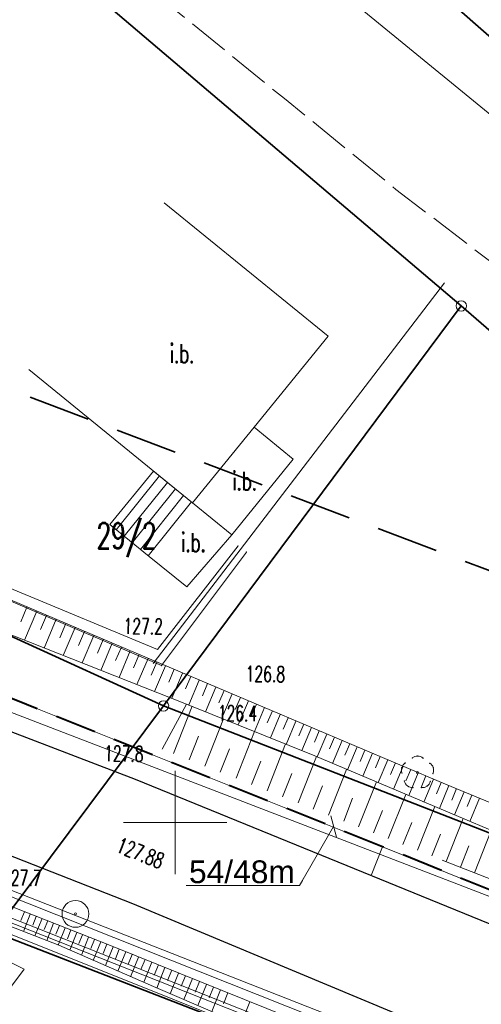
# Model space of a CAD drawing. Header units: metres. Extents: x 0 to 6497944, y 0 to 5963356.
# Tile 92 of 197: x 6497042 to 6497065, y 5963091 to 5963139. Entities that reach past the tile are written whole.
import ezdxf
from ezdxf import colors
from ezdxf.entities.mleader import LeaderData, LeaderLine
from ezdxf.math import Vec2, Vec3

# ---------------------------------------------------------------- set-up
doc = ezdxf.new("R2010")
doc.units = ezdxf.units.M
doc.header["$MEASUREMENT"] = 0
doc.linetypes.add('L_0_04', pattern=[1.5, 1, -0.5])
doc.linetypes.add('mz2.0_0.5', pattern=[2.5, 2, -0.5])
doc.layers.get('0').update_dxf_attribs({"color": 8, "linetype": 'CONTINUOUS', "lineweight": 13})
doc.layers.get('DEFPOINTS').update_dxf_attribs({"linetype": 'CONTINUOUS', "lineweight": 0, "true_color": 0xffffff})
for name, color, linetype, lineweight in [('000_INNE__NIEZYDENTYFIKOWANE_', 8, 'CONTINUOUS', 13), ('211_NR_DZIAlKI', 7, 'CONTINUOUS', 25), ('217_GRANICA_KONTURU_KLASYFIKCYJNEGO', 8, 'CONTINUOUS', 13), ('218_GRANICA_UzYTKU', 8, 'CONTINUOUS', 13), ('219_LINIA_GRANICY', 3, 'CONTINUOUS', 35), ('352_SCHODY__POWIERZCHNIA_', 8, 'CONTINUOUS', 13), ('drzewo_lisciaste__punkt_', 8, 'CONTINUOUS', 13), ('E_proj_opisy_ośw', 1, 'CONTINUOUS', 13), ('E_proj_opisy_ośw.', 7, 'CONTINUOUS', 13), ('E_proj_ośw_linia_obw. 200', 1, 'L_0_04', 40), ('INNA_BUDOWLA__POWIERZCHNIA_', 8, 'CONTINUOUS', 13), ('INNA_BUDOWLA__POWIERZCHNIA__ATR17', 8, 'CONTINUOUS', 13), ('JEZDNIA__POWIERZCHNIA_', 8, 'CONTINUOUS', 25), ('murek_oporowy__linia_', 8, 'CONTINUOUS', 13), ('OGRODZENIE_TRWAlE__LINIA_', 8, 'CONTINUOUS', 13), ('PRZEWoD_ELEKTROENERGETYCZNY__LINIA_', 1, 'CONTINUOUS', 13), ('PRZEWoD_KANALIZACYJNY__LINIA_', 36, 'CONTINUOUS', 13), ('PRZEWoD_TELEKOMUNIKACYJNY__LINIA_', 30, 'CONTINUOUS', 13), ('PRZEWoD_WODOCIaGOWY__LINIA_', 5, 'CONTINUOUS', 13), ('przewód telekomunikacyjny - projektowany lub w budowie (linia) - ob. projektowany', 30, 'mz2.0_0.5', 13), ('PUNKT_WYSOKOsCIOWY_NATURALNY_ATR2', 8, 'CONTINUOUS', 13), ('PUNKT_WYSOKOsCIOWY_SZTUCZNY_ATR2', 8, 'CONTINUOUS', 13), ('RoW_MELIORACYJNY__POWIERZCHNIA_', 8, 'CONTINUOUS', 13), ('siatka', 8, 'CONTINUOUS', 13), ('SKARPA_NIEUMOCNIONA__POWIERZCHNIA_', 8, 'CONTINUOUS', 13), ('ZAKRES', 190, 'L_0_04', 35)]:
    doc.layers.add(name, color=color, linetype=linetype, lineweight=lineweight)
doc.styles.add('Andy', font='arial.ttf', dxfattribs={"height": 2})
doc.styles.add('Narrow', font='ARIALN.TTF', dxfattribs={"height": 2})
doc.styles.get("Standard").update_dxf_attribs({"font": 'simplex.shx'})

# ---------------------------------------------------------------- blocks, each defined once
blk = doc.blocks.new('GRT')
at = {"color": 0, "linetype": 'Continuous', "lineweight": 18}
blk.add_circle((0, 0), 0.5, dxfattribs=at)
blk = doc.blocks.new('OSP')
at = {"color": 0, "linetype": 'Continuous', "lineweight": 18}
for radius in [1.3, 0.1]:
    blk.add_circle((0, 0), radius, dxfattribs=at)
blk = doc.blocks.new('_None')
blk = doc.blocks.new('_Oblique')
at = {"color": 0, "linetype": 'ByBlock', "lineweight": -2}
blk.add_line((-0.5, -0.5), (0.5, 0.5), dxfattribs=at)

msp = doc.modelspace()

# ---------------------------------------------------------------- linework, layer by layer
at = {"layer": '000_INNE__NIEZYDENTYFIKOWANE_', "flags": 128}
for points in [[(6497042.83, 5963110.42), (6497042.53, 5963109.71)], [(6497043.31, 5963110.22), (6497042.71, 5963108.82)], [(6497043.78, 5963110.02), (6497043.48, 5963109.33)], [(6497044.24, 5963109.83), (6497043.66, 5963108.44)], [(6497044.71, 5963109.63), (6497044.42, 5963108.94)], [(6497045.17, 5963109.43), (6497044.59, 5963108.08)], [(6497045.62, 5963109.24), (6497045.33, 5963108.57)], [(6497046.07, 5963109.05), (6497045.5, 5963107.72)], [(6497046.52, 5963108.86), (6497046.24, 5963108.2)], [(6497046.96, 5963108.67), (6497046.4, 5963107.36)], [(6497047.4, 5963108.49), (6497047.12, 5963107.84)], [(6497047.83, 5963108.3), (6497047.29, 5963107.02)], [(6497048.26, 5963108.12), (6497047.99, 5963107.48)], [(6497048.69, 5963107.94), (6497048.15, 5963106.68)], [(6497049.11, 5963107.76), (6497048.85, 5963107.13)], [(6497049.53, 5963107.58), (6497049, 5963106.34)], [(6497049.95, 5963107.41), (6497049.69, 5963106.79)], [(6497050.36, 5963107.23), (6497049.84, 5963106.01)], [(6497050.77, 5963107.06), (6497050.51, 5963106.46)], [(6497051.17, 5963106.89), (6497050.66, 5963105.69)], [(6497051.57, 5963106.72), (6497051.32, 5963106.12)], [(6497051.97, 5963106.55), (6497051.47, 5963105.36)], [(6497052.37, 5963106.38), (6497052.12, 5963105.79)], [(6497052.76, 5963106.22), (6497052.27, 5963105.04)], [(6497053.16, 5963106.05), (6497052.91, 5963105.47)], [(6497049.92, 5963103.34), (6497050.83, 5963105.62)], [(6497053.55, 5963105.89), (6497053.05, 5963104.72)], [(6497053.94, 5963105.72), (6497053.69, 5963105.14)], [(6497054.32, 5963105.56), (6497053.84, 5963104.41)], [(6497051.44, 5963102.73), (6497052.34, 5963105.01)], [(6497054.71, 5963105.4), (6497054.46, 5963104.82)], [(6497055.09, 5963105.23), (6497054.61, 5963104.09)], [(6497055.47, 5963105.07), (6497055.23, 5963104.51)], [(6497055.85, 5963104.91), (6497055.37, 5963103.78)], [(6497056.23, 5963104.75), (6497055.99, 5963104.19)], [(6497056.6, 5963104.6), (6497056.13, 5963103.48)], [(6497050.68, 5963103.03), (6497051.13, 5963104.18)], [(6497052.95, 5963102.14), (6497053.85, 5963104.4)], [(6497056.97, 5963104.44), (6497056.74, 5963103.88)], [(6497057.35, 5963104.28), (6497056.88, 5963103.17)], [(6497057.72, 5963104.13), (6497057.48, 5963103.57)], [(6497052.19, 5963102.43), (6497052.64, 5963103.57)], [(6497054.45, 5963101.54), (6497055.35, 5963103.8)], [(6497058.08, 5963103.97), (6497057.62, 5963102.86)], [(6497058.45, 5963103.81), (6497058.22, 5963103.26)], [(6497058.82, 5963103.66), (6497058.35, 5963102.55)], [(6497055.95, 5963100.95), (6497056.84, 5963103.19)], [(6497059.19, 5963103.5), (6497058.96, 5963102.95)], [(6497059.56, 5963103.35), (6497059.09, 5963102.24)], [(6497059.93, 5963103.19), (6497059.7, 5963102.64)], [(6497053.7, 5963101.84), (6497054.15, 5963102.97)], [(6497060.3, 5963103.03), (6497059.83, 5963101.93)], [(6497060.67, 5963102.88), (6497060.43, 5963102.33)], [(6497061.04, 5963102.72), (6497060.57, 5963101.62)], [(6497055.2, 5963101.24), (6497055.65, 5963102.37)], [(6497057.43, 5963100.36), (6497058.3, 5963102.57)], [(6497061.41, 5963102.57), (6497061.17, 5963102.01)], [(6497061.77, 5963102.41), (6497061.31, 5963101.31)], [(6497062.14, 5963102.26), (6497061.91, 5963101.7)], [(6497056.69, 5963100.65), (6497057.13, 5963101.77)], [(6497058.88, 5963099.79), (6497059.74, 5963101.96)], [(6497062.51, 5963102.1), (6497062.04, 5963100.99)], [(6497062.88, 5963101.94), (6497062.65, 5963101.39)], [(6497063.25, 5963101.79), (6497062.79, 5963100.68)], [(6497058.16, 5963100.07), (6497058.59, 5963101.17)], [(6497060.31, 5963099.22), (6497061.17, 5963101.36)], [(6497063.62, 5963101.64), (6497063.39, 5963101.08)], [(6497063.99, 5963101.48), (6497063.53, 5963100.37)], [(6497064.36, 5963101.33), (6497064.13, 5963100.77)], [(6497064.74, 5963101.18), (6497064.27, 5963100.05)], [(6497061.73, 5963098.66), (6497062.57, 5963100.77)], [(6497059.6, 5963099.5), (6497060.03, 5963100.58)], [(6497061.02, 5963098.94), (6497061.45, 5963100)], [(6497063.12, 5963098.11), (6497063.94, 5963100.2)], [(6497062.43, 5963098.38), (6497062.84, 5963099.43)], [(6497064.49, 5963097.57), (6497065.29, 5963099.62)], [(6497063.81, 5963097.84), (6497064.21, 5963098.87)], [(6497042.71, 5963095.68), (6497042.54, 5963095.26)], [(6497042.99, 5963095.57), (6497042.66, 5963094.73)], [(6497043.28, 5963095.46), (6497043.11, 5963095.04)], [(6497043.56, 5963095.35), (6497043.22, 5963094.51)], [(6497043.84, 5963095.24), (6497043.67, 5963094.82)], [(6497044.12, 5963095.13), (6497043.79, 5963094.29)], [(6497044.4, 5963095.02), (6497044.23, 5963094.6)], [(6497044.68, 5963094.91), (6497044.35, 5963094.07)], [(6497044.96, 5963094.8), (6497044.79, 5963094.37)], [(6497045.24, 5963094.68), (6497044.9, 5963093.83)], [(6497045.52, 5963094.57), (6497045.35, 5963094.14)], [(6497045.81, 5963094.46), (6497045.47, 5963093.58)], [(6497046.1, 5963094.34), (6497045.93, 5963093.9)], [(6497046.4, 5963094.23), (6497046.04, 5963093.33)], [(6497046.7, 5963094.11), (6497046.52, 5963093.66)], [(6497047, 5963093.99), (6497046.63, 5963093.08)], [(6497047.3, 5963093.87), (6497047.12, 5963093.41)], [(6497047.61, 5963093.75), (6497047.23, 5963092.81)], [(6497047.92, 5963093.62), (6497047.73, 5963093.15)], [(6497048.23, 5963093.49), (6497047.85, 5963092.54)], [(6497048.55, 5963093.37), (6497048.35, 5963092.89)], [(6497048.87, 5963093.24), (6497048.48, 5963092.27)], [(6497049.19, 5963093.11), (6497048.99, 5963092.62)], [(6497049.51, 5963092.98), (6497049.12, 5963091.99)], [(6497049.84, 5963092.85), (6497049.64, 5963092.35)], [(6497050.17, 5963092.71), (6497049.77, 5963091.71)], [(6497050.5, 5963092.58), (6497050.3, 5963092.08)], [(6497050.84, 5963092.45), (6497050.43, 5963091.43)], [(6497051.18, 5963092.31), (6497050.97, 5963091.8)], [(6497051.52, 5963092.17), (6497051.1, 5963091.14)], [(6497051.86, 5963092.03), (6497051.65, 5963091.52)], [(6497052.2, 5963091.9), (6497051.78, 5963090.85)], [(6497052.55, 5963091.76), (6497052.34, 5963091.23)], [(6497053.61, 5963091.33), (6497053.18, 5963090.25)]]:
    msp.add_lwpolyline(points, dxfattribs=at)
at = {"layer": '217_GRANICA_KONTURU_KLASYFIKCYJNEGO', "flags": 128}
for points in [[(6497063.85, 5963124.99), (6497032.82, 5963151.35)], [(6497049.44, 5963105.64), (6497063.85, 5963124.99)], [(6497116.21, 5963079.61), (6497063.85, 5963124.99)], [(6497013.04, 5963122.26), (6497049.44, 5963105.64)], [(6497049.44, 5963105.64), (6497116.21, 5963079.61)], [(6497114.13, 5963066.43), (6497041.24, 5963094.69)]]:
    msp.add_lwpolyline(points, dxfattribs=at)
at = {"layer": '218_GRANICA_UzYTKU', "flags": 128}
for points in [[(6497063.85, 5963124.99), (6497032.82, 5963151.35)], [(6497070.16, 5963133.71), (6497058.4, 5963144.03)], [(6497049.44, 5963105.64), (6497063.85, 5963124.99)], [(6497116.21, 5963079.61), (6497063.85, 5963124.99)], [(6497013.04, 5963122.26), (6497049.44, 5963105.64)], [(6497041.24, 5963094.69), (6497049.44, 5963105.64)], [(6497049.44, 5963105.64), (6497116.21, 5963079.61)], [(6497114.13, 5963066.43), (6497041.24, 5963094.69)]]:
    msp.add_lwpolyline(points, dxfattribs=at)
at = {"layer": '219_LINIA_GRANICY', "flags": 128}
for points in [[(6497063.85, 5963124.99), (6497032.82, 5963151.35)], [(6497070.16, 5963133.71), (6497058.4, 5963144.03)], [(6497063.85, 5963124.99), (6497049.44, 5963105.64)], [(6497116.21, 5963079.61), (6497063.85, 5963124.99)], [(6497049.44, 5963105.64), (6497013.04, 5963122.26)], [(6497049.44, 5963105.64), (6497041.24, 5963094.69)], [(6497116.21, 5963079.61), (6497049.44, 5963105.64)], [(6497114.13, 5963066.43), (6497041.24, 5963094.69)]]:
    msp.add_lwpolyline(points, dxfattribs=at)
at = {"layer": '352_SCHODY__POWIERZCHNIA_', "flags": 128}
for points in [[(6497048.74, 5963112.87), (6497046.85, 5963114.41), (6497048.95, 5963117), (6497050.85, 5963115.46)], [(6497048.74, 5963112.87), (6497046.85, 5963114.41), (6497048.95, 5963117), (6497050.85, 5963115.46)], [(6497049.24, 5963116.77), (6497047.15, 5963114.16)], [(6497049.63, 5963116.45), (6497047.54, 5963113.85)], [(6497050.02, 5963116.14), (6497047.93, 5963113.53)], [(6497050.4, 5963115.82), (6497048.32, 5963113.21)], [(6497050.79, 5963115.51), (6497048.7, 5963112.9)]]:
    msp.add_lwpolyline(points, dxfattribs=at)
at = {"layer": 'DEFPOINTS', "linetype": 'Continuous'}
for points in [[(6497088.043, 5963087.571), (6497060.045, 5963098.826), (6497042.297, 5963105.911), (6497018.375, 5963115.111), (6496987.875, 5963126.752), (6496948.56, 5963142.251), (6496913.72, 5963155.871), (6496877.688, 5963170.071), (6496842.01, 5963184.196), (6496806.205, 5963198.271), (6496777.12, 5963209.766), (6496767.44, 5963213.646), (6496738.46, 5963225.696), (6496718.82, 5963233.986)], [(6497071.639, 5963093.954), (6497024.971, 5963111.9), (6497028.163, 5963110.672), (6497028.625, 5963111.871), (6497028.163, 5963110.672), (6496981.543, 5963128.742), (6496986.835, 5963126.691), (6496987.225, 5963127.696), (6496986.835, 5963126.691), (6496940.267, 5963144.895), (6496946.338, 5963142.526), (6496946.539, 5963143.041), (6496946.338, 5963142.526), (6496899.759, 5963160.703)], [(6497059.495, 5963097.43), (6497060.045, 5963098.826)]]:
    msp.add_lwpolyline(points, dxfattribs=at)
at = {"layer": 'drzewo_lisciaste__punkt_'}
msp.add_circle((6497061.73, 5963102.41), 0.05, dxfattribs=at)
for centre, radius, start, end in [((6497061.736, 5963102.767), 0.443, 52.7557, 126.7679), ((6497061.389, 5963102.536), 0.437, 125.189, 200.0129), ((6497062.097, 5963102.535), 0.412, 337.1135, 56.2072), ((6497061.485, 5963102.088), 0.396, 192.9033, 275.358), ((6497061.97, 5963102.067), 0.382, 263.3002, 348.4491)]:
    msp.add_arc(centre, radius, start, end, dxfattribs=at)
for p in [(6497061.48, 5963103.12), (6497061.74, 5963103.21), (6497062, 5963103.11), (6497060.97, 5963102.66), (6497061.15, 5963102.88), (6497062.32, 5963102.87), (6497062.49, 5963102.65), (6497060.98, 5963102.39), (6497062.48, 5963102.37), (6497061.1, 5963102), (6497061.25, 5963101.77), (6497061.52, 5963101.69), (6497061.92, 5963101.69), (6497062.19, 5963101.76), (6497062.35, 5963101.99)]:
    msp.add_point(p, dxfattribs=at)
at = {"layer": 'E_proj_ośw_linia_obw. 200', "ltscale": 2, "transparency": 33554687}
msp.add_lwpolyline([(6497071.239, 5963094.326), (6497060.045, 5963098.826), (6497042.297, 5963105.911), (6497028.884, 5963111.069, -0.436423), (6497028.644, 5963111.906, -0.355927), (6497027.873, 5963111.458), (6497018.375, 5963115.111), (6496987.875, 5963126.752), (6496987.394, 5963126.942, -0.383314), (6496987.246, 5963127.748, -0.370216), (6496986.491, 5963127.298), (6496948.56, 5963142.251), (6496947.093, 5963142.824, -0.414508), (6496946.793, 5963143.688, -0.376233), (6496945.981, 5963143.259), (6496913.72, 5963155.871)], format="xyb", dxfattribs=at)
at = {"layer": 'INNA_BUDOWLA__POWIERZCHNIA_', "flags": 128}
for points in [[(6497049.48, 5963129.97), (6497057.41, 5963123.52), (6497053.82, 5963119.12), (6497050.85, 5963115.46), (6497042.92, 5963121.91)], [(6497050.85, 5963115.46), (6497053.82, 5963119.12), (6497055.72, 5963117.57), (6497052.75, 5963113.91)], [(6497050.85, 5963115.46), (6497052.75, 5963113.91), (6497050.57, 5963111.4), (6497048.74, 5963112.87)]]:
    msp.add_lwpolyline(points, dxfattribs=at)
at = {"layer": 'JEZDNIA__POWIERZCHNIA_', "flags": 128}
for points in [[(6496924.12, 5963150.2), (6496939.31, 5963144.25), (6496956.71, 5963137.46), (6496963.66, 5963134.63), (6496985.92, 5963125.89), (6497006.61, 5963118.04), (6497029.04, 5963109.39), (6497048.07, 5963102.09), (6497070.92, 5963092.77)], [(6497075.74, 5963084.32), (6497062.13, 5963090.14), (6497047.96, 5963096.06), (6497035.7, 5963100.87), (6497020.46, 5963106.95), (6497003.68, 5963113.39), (6496985.62, 5963120.62), (6496966.64, 5963128.06), (6496948.76, 5963135.08), (6496942.28, 5963137.67), (6496921.39, 5963145.9)]]:
    msp.add_lwpolyline(points, dxfattribs=at)
at = {"layer": 'murek_oporowy__linia_', "flags": 128}
for points in [[(6497053.05, 5963113.38), (6497049.15, 5963108.37), (6497035.17, 5963114.18), (6497027.08, 5963117.64)], [(6497053.45, 5963113.08), (6497049.35, 5963107.59), (6497034.97, 5963113.72), (6497026.88, 5963117.18)]]:
    msp.add_lwpolyline(points, dxfattribs=at)
at = {"layer": 'murek_oporowy__linia_'}
for p in [(6497053.05, 5963113.38), (6497053.45, 5963113.08), (6497049.15, 5963108.37), (6497049.35, 5963107.59)]:
    msp.add_point(p, dxfattribs=at)
at = {"layer": 'OGRODZENIE_TRWAlE__LINIA_', "flags": 128}
msp.add_lwpolyline([(6497063.04, 5963126.11), (6497048.94, 5963107.69)], dxfattribs=at)
at = {"layer": 'PRZEWoD_ELEKTROENERGETYCZNY__LINIA_', "flags": 128}
for points in [[(6496929.27, 5963137.85), (6496932.38, 5963136.6), (6496940.02, 5963133.62), (6496948.77, 5963130.21), (6496956.17, 5963127.31), (6496960.72, 5963125.47), (6496964.44, 5963123.92), (6496965.65, 5963124.22), (6496968.09, 5963123.29), (6496968.48, 5963122.32), (6496976.84, 5963119.03), (6496983.09, 5963116.72), (6496987.43, 5963115.09), (6496993.42, 5963112.8), (6497002.87, 5963109.24), (6497010.66, 5963106.33), (6497023.83, 5963101.48), (6497035.2, 5963097.32), (6497048.25, 5963092.11), (6497058.85, 5963087.86), (6497065.91, 5963085.27)], [(6497039.42, 5963095.65), (6497039.62, 5963096.12), (6497041.59, 5963095.34), (6497055.29, 5963089.92), (6497056.14, 5963090.45), (6497063.18, 5963087.69), (6497071.07, 5963084.61), (6497079.47, 5963081.34), (6497088.42, 5963077.68), (6497096.88, 5963074.19), (6497111.72, 5963068.19), (6497115.18, 5963076.62), (6497116.11, 5963079.75)]]:
    msp.add_lwpolyline(points, dxfattribs=at)
at = {"layer": 'PRZEWoD_KANALIZACYJNY__LINIA_', "flags": 128}
msp.add_lwpolyline([(6497082.81, 5963079.21), (6497039.28, 5963096.48), (6496994.97, 5963113.67), (6496977.13, 5963121.11), (6496941.88, 5963135.84), (6496903.45, 5963150.65), (6496898.02, 5963153.17), (6496880.14, 5963159.59), (6496870.79, 5963163.35), (6496832.92, 5963177.48), (6496794.6, 5963192.75), (6496784.72, 5963198.85), (6496774.9, 5963202.73)], dxfattribs=at)
at = {"layer": 'PRZEWoD_TELEKOMUNIKACYJNY__LINIA_', "flags": 128}
for points in [[(6496774.9, 5963201.17), (6496800.16, 5963191.52), (6496821.21, 5963183.45), (6496844.18, 5963174.49), (6496883.32, 5963159.12), (6496886.75, 5963159.1), (6496905.28, 5963150.99), (6497034.08, 5963099.85), (6497081.01, 5963081.42), (6497114.42, 5963068.68), (6497140.82, 5963058.78), (6497145.99, 5963055.02), (6497153.66, 5963050.85), (6497172.46, 5963043.32), (6497202.19, 5963037.61), (6497238.33, 5963036.41), (6497238.76, 5963032.02), (6497245.27, 5963032.35), (6497261.71, 5963034.62), (6497300.12, 5963040.13)], [(6497140.82, 5963058.78), (6497139.15, 5963067.83), (6497139.14, 5963071.15), (6497122.55, 5963085.82), (6497097.33, 5963108.03), (6497049.76, 5963146.92), (6497045.83, 5963142.26), (6497034.18, 5963152.11), (6497023.98, 5963161), (6497012.69, 5963171.33)]]:
    msp.add_lwpolyline(points, dxfattribs=at)
at = {"layer": 'PRZEWoD_WODOCIaGOWY__LINIA_', "flags": 128}
msp.add_lwpolyline([(6496774.9, 5963203.29), (6496784.92, 5963199.33), (6496794.73, 5963193.32), (6496832.97, 5963178.03), (6496870.84, 5963163.85), (6496879.98, 5963160.32), (6496898.15, 5963153.69), (6496903.95, 5963151.25), (6496942.07, 5963136.31), (6496977.37, 5963121.77), (6496995.11, 5963114.36), (6497030.39, 5963101.05), (6497083.14, 5963080.09)], dxfattribs=at)
at = {"layer": 'RoW_MELIORACYJNY__POWIERZCHNIA_', "flags": 128}
msp.add_lwpolyline([(6496985.1, 5963019.97), (6497013.41, 5963056.87), (6497028.87, 5963077.24), (6497041.29, 5963093.6), (6497042.7, 5963092.9), (6497031.04, 5963077.29), (6497013.33, 5963053.38), (6496994.73, 5963028.42)], dxfattribs=at)
at = {"layer": 'siatka', "flags": 128}
for points in [[(6497050, 5963097.5), (6497050, 5963102.5)], [(6497047.5, 5963100), (6497052.5, 5963100)]]:
    msp.add_lwpolyline(points, dxfattribs=at)
at = {"layer": 'SKARPA_NIEUMOCNIONA__POWIERZCHNIA_', "flags": 128}
for points in [[(6497026.86, 5963117.2), (6497049.82, 5963107.46)], [(6497075.18, 5963080.74), (6497061.96, 5963086.48), (6497048.96, 5963092.06), (6497044.37, 5963094.06), (6497041.08, 5963095.34), (6497041.03, 5963095.37), (6497032.22, 5963098.76), (6497025.12, 5963101.42), (6497017.45, 5963104.29), (6497005.15, 5963108.94), (6496996.05, 5963112.32), (6496992.44, 5963113.63), (6496987.22, 5963115.51), (6496987.65, 5963116.54), (6496995.39, 5963113.86), (6497004.15, 5963110.77), (6497017.98, 5963105.4), (6497033.45, 5963099.38), (6497042.16, 5963095.9), (6497046.95, 5963094.01), (6497060.84, 5963088.42), (6497072.74, 5963083.61)], [(6497043.61, 5963108.46), (6497026.79, 5963115.11)], [(6497050.56, 5963105.73), (6497043.61, 5963108.46)], [(6497049.82, 5963107.46), (6497063.08, 5963101.86)], [(6497049.38, 5963103.55), (6497050.56, 5963105.73), (6497056.77, 5963103.22), (6497072.43, 5963096.61), (6497085.47, 5963091.03), (6497097.24, 5963086.24), (6497114.4, 5963079.28), (6497120.48, 5963076.91), (6497119.93, 5963075.45), (6497114.8, 5963077.69), (6497101.49, 5963083.03), (6497079.8, 5963091.58), (6497062.93, 5963098.18)], [(6497056.77, 5963103.22), (6497050.56, 5963105.73)], [(6497072.43, 5963096.61), (6497056.77, 5963103.22)], [(6497063.08, 5963101.86), (6497081.23, 5963094.36)]]:
    msp.add_lwpolyline(points, dxfattribs=at)
at = {"layer": 'ZAKRES', "ltscale": 3, "flags": 128}
msp.add_lwpolyline([(6497692.5, 5963219.5), (6497716, 5963186.5), (6497672.2, 5963172.1), (6497502, 5963111.8), (6497349, 5963052), (6497312.6, 5963038.4), (6497228.6, 5963030.4), (6497133.5, 5963045.2), (6496948.4, 5963119.5), (6496936.6, 5963083.2), (6496927.9, 5963075.7), (6496873, 5963095.9), (6496849.7, 5963104.2), (6496824.8, 5963105.1), (6496784.8, 5963107.4), (6496786.6, 5963174.3), (6496788.5, 5963184), (6496695.2, 5963217.9), (6496711.8, 5963253.1), (6496961, 5963151.5), (6497143.1, 5963082.8), (6497228.1, 5963066.8), (6497302.3, 5963072), (6497492.1, 5963142.6)], close=True, dxfattribs=at)

# ---------------------------------------------------------------- block references
at = {"xscale": 0.5, "yscale": 0.5, "zscale": 0.5}
for name, p in [('GRT', (6497063.85, 5963124.99)), ('GRT', (6497049.44, 5963105.64)), ('OSP', (6497045.18, 5963095.58))]:
    msp.add_blockref(name, p, dxfattribs=at)

# ---------------------------------------------------------------- texts
at = {"layer": '211_NR_DZIAlKI', "width": 0.66}
msp.add_text('29/2', height=1.25, dxfattribs=at).set_placement((6497046.2, 5963113.25))
at = {"layer": 'INNA_BUDOWLA__POWIERZCHNIA__ATR17', "width": 0.66}
for p in [(6497049.74, 5963122.24), (6497052.77, 5963116.07), (6497050.29, 5963113.1)]:
    msp.add_text('i.b.', height=0.9, dxfattribs=at).set_placement(p)
at = {"layer": 'PUNKT_WYSOKOsCIOWY_NATURALNY_ATR2', "width": 0.66}
for s, p in [('127.2', (6497047.5, 5963109.13)), ('126.8', (6497053.41, 5963106.82)), ('126.4', (6497052.06, 5963104.92)), ('127.8', (6497046.56, 5963102.97)), ('127.7', (6497041.62, 5963096.96))]:
    msp.add_text(s, height=0.75, rotation=359.2, dxfattribs=at).set_placement(p)
at = {"layer": 'PUNKT_WYSOKOsCIOWY_SZTUCZNY_ATR2', "width": 0.66}
msp.add_text('127.88', height=0.75, rotation=338.6, dxfattribs=at).set_placement((6497047.1, 5963098.6))

# ---------------------------------------------------------------- next in the draw order: leaders
at = {"layer": 'E_proj_opisy_ośw.', "color": 10}
ml = msp.add_multileader_mtext('Standard', dxfattribs=at)
ml.set_content('\\A1;LT 104', color=10, style='Narrow')
ml.set_leader_properties(color=256)
ml.set_arrow_properties(name='NONE')
ml.build(insert=Vec2(0, 0))
ml.multileader.update_dxf_attribs({"leader_type": 0, "has_dogleg": 0, "has_text_frame": 1, "text_left_attachment_type": 3, "dogleg_length": 0.36, "arrow_head_size": 0, "scale": 0.7})
ctx = ml.context
ctx.base_point, ctx.scale, ctx.char_height, ctx.arrow_head_size, ctx.landing_gap_size, ctx.plane_origin = Vec3(6497402.169, 5963099.524), 0.7, 1.2, 0, 0.42, Vec3(6498252.368, 5962996.294)
ctx.left_attachment = 3
notes = []
notes.append((ctx, [(0, (0, 0, 0), (0, 0), (1, 0), 1, [])]))
ctx.mtext.insert, ctx.mtext.line_spacing_factor, ctx.mtext.flow_direction = Vec3(6497402.589, 5963100.139), 0.266667, 5
ctx.mtext.has_bg_fill, ctx.mtext.bg_color, ctx.mtext.bg_scale_factor, ctx.mtext.bg_transparency, ctx.mtext.use_window_bg_color = 1, -1073741824, 1.5, 0, 1
for ctx, leaders in notes:
    for number, flags, end, landing, length, lines in leaders:
        leader = LeaderData()
        leader.index, (leader.has_last_leader_line, leader.has_dogleg_vector, leader.attachment_direction) = number, flags
        leader.last_leader_point, leader.dogleg_vector, leader.dogleg_length = Vec3(end), Vec3(landing), length
        for number, points, colour, breaks in lines:
            line = LeaderLine()
            line.index, line.vertices, line.color, line.breaks = number, Vec3.list(points), colors.encode_raw_color(colour), breaks
            leader.lines.append(line)
        ctx.leaders.append(leader)

# ---------------------------------------------------------------- next in the draw order: leaders
ml = msp.add_multileader_mtext('Standard', dxfattribs=at)
ml.set_content('\\A1;LT 105', color=10, style='Narrow')
ml.set_leader_properties(color=256)
ml.set_arrow_properties(name='NONE')
ml.build(insert=Vec2(0, 0))
ml.multileader.update_dxf_attribs({"leader_type": 0, "has_dogleg": 0, "has_text_frame": 1, "text_left_attachment_type": 3, "dogleg_length": 0.36, "arrow_head_size": 0, "scale": 0.7})
ctx = ml.context
ctx.base_point, ctx.scale, ctx.char_height, ctx.arrow_head_size, ctx.landing_gap_size, ctx.plane_origin = Vec3(6497449.294, 5963117.11), 0.7, 1.2, 0, 0.42, Vec3(6498299.656, 5963013.346)
ctx.left_attachment = 3
notes = []
notes.append((ctx, [(0, (0, 0, 0), (0, 0), (1, 0), 1, [])]))
ctx.mtext.insert, ctx.mtext.line_spacing_factor, ctx.mtext.flow_direction = Vec3(6497449.714, 5963117.725), 0.266667, 5
ctx.mtext.has_bg_fill, ctx.mtext.bg_color, ctx.mtext.bg_scale_factor, ctx.mtext.bg_transparency, ctx.mtext.use_window_bg_color = 1, -1073741824, 1.5, 0, 1
for ctx, leaders in notes:
    for number, flags, end, landing, length, lines in leaders:
        leader = LeaderData()
        leader.index, (leader.has_last_leader_line, leader.has_dogleg_vector, leader.attachment_direction) = number, flags
        leader.last_leader_point, leader.dogleg_vector, leader.dogleg_length = Vec3(end), Vec3(landing), length
        for number, points, colour, breaks in lines:
            line = LeaderLine()
            line.index, line.vertices, line.color, line.breaks = number, Vec3.list(points), colors.encode_raw_color(colour), breaks
            leader.lines.append(line)
        ctx.leaders.append(leader)

# ---------------------------------------------------------------- next in the draw order: leaders
ml = msp.add_multileader_mtext('Standard', dxfattribs=at)
ml.set_content('\\A1;LT 106', color=10, style='Narrow')
ml.set_leader_properties(color=256)
ml.set_arrow_properties(name='NONE')
ml.build(insert=Vec2(0, 0))
ml.multileader.update_dxf_attribs({"leader_type": 0, "has_dogleg": 0, "has_text_frame": 1, "text_left_attachment_type": 3, "dogleg_length": 0.36, "arrow_head_size": 0, "scale": 0.7})
ctx = ml.context
ctx.base_point, ctx.scale, ctx.char_height, ctx.arrow_head_size, ctx.landing_gap_size, ctx.plane_origin = Vec3(6497496.217, 5963133.926), 0.7, 1.2, 0, 0.42, Vec3(6498346.9, 5963029.932)
ctx.left_attachment = 3
notes = []
notes.append((ctx, [(0, (0, 0, 0), (0, 0), (1, 0), 1, [])]))
ctx.mtext.insert, ctx.mtext.line_spacing_factor, ctx.mtext.flow_direction = Vec3(6497496.637, 5963134.541), 0.266667, 5
ctx.mtext.has_bg_fill, ctx.mtext.bg_color, ctx.mtext.bg_scale_factor, ctx.mtext.bg_transparency, ctx.mtext.use_window_bg_color = 1, -1073741824, 1.5, 0, 1
for ctx, leaders in notes:
    for number, flags, end, landing, length, lines in leaders:
        leader = LeaderData()
        leader.index, (leader.has_last_leader_line, leader.has_dogleg_vector, leader.attachment_direction) = number, flags
        leader.last_leader_point, leader.dogleg_vector, leader.dogleg_length = Vec3(end), Vec3(landing), length
        for number, points, colour, breaks in lines:
            line = LeaderLine()
            line.index, line.vertices, line.color, line.breaks = number, Vec3.list(points), colors.encode_raw_color(colour), breaks
            leader.lines.append(line)
        ctx.leaders.append(leader)

# ---------------------------------------------------------------- next in the draw order: leaders
ml = msp.add_multileader_mtext('Standard', dxfattribs=at)
ml.set_content('\\A1;LT 107', color=10, style='Narrow')
ml.set_leader_properties(color=256)
ml.set_arrow_properties(name='NONE')
ml.build(insert=Vec2(0, 0))
ml.multileader.update_dxf_attribs({"leader_type": 0, "has_dogleg": 0, "has_text_frame": 1, "text_left_attachment_type": 3, "dogleg_length": 0.36, "arrow_head_size": 0, "scale": 0.7})
ctx = ml.context
ctx.base_point, ctx.scale, ctx.char_height, ctx.arrow_head_size, ctx.landing_gap_size, ctx.plane_origin = Vec3(6497543.374, 5963150.847), 0.7, 1.2, 0, 0.42, Vec3(6498393.784, 5963047.096)
ctx.left_attachment = 3
notes = []
notes.append((ctx, [(0, (0, 0, 0), (0, 0), (1, 0), 1, [])]))
ctx.mtext.insert, ctx.mtext.line_spacing_factor, ctx.mtext.flow_direction = Vec3(6497543.794, 5963151.462), 0.266667, 5
ctx.mtext.has_bg_fill, ctx.mtext.bg_color, ctx.mtext.bg_scale_factor, ctx.mtext.bg_transparency, ctx.mtext.use_window_bg_color = 1, -1073741824, 1.5, 0, 1
for ctx, leaders in notes:
    for number, flags, end, landing, length, lines in leaders:
        leader = LeaderData()
        leader.index, (leader.has_last_leader_line, leader.has_dogleg_vector, leader.attachment_direction) = number, flags
        leader.last_leader_point, leader.dogleg_vector, leader.dogleg_length = Vec3(end), Vec3(landing), length
        for number, points, colour, breaks in lines:
            line = LeaderLine()
            line.index, line.vertices, line.color, line.breaks = number, Vec3.list(points), colors.encode_raw_color(colour), breaks
            leader.lines.append(line)
        ctx.leaders.append(leader)

# ---------------------------------------------------------------- next in the draw order: leaders
ml = msp.add_multileader_mtext('Standard', dxfattribs=at)
ml.set_content('\\A1;LT 108', color=10, style='Narrow')
ml.set_leader_properties(color=256)
ml.set_arrow_properties(name='NONE')
ml.build(insert=Vec2(0, 0))
ml.multileader.update_dxf_attribs({"leader_type": 0, "has_dogleg": 0, "has_text_frame": 1, "text_left_attachment_type": 3, "dogleg_length": 0.36, "arrow_head_size": 0, "scale": 0.7})
ctx = ml.context
ctx.base_point, ctx.scale, ctx.char_height, ctx.arrow_head_size, ctx.landing_gap_size, ctx.plane_origin = Vec3(6497590.207, 5963168.082), 0.7, 1.2, 0, 0.42, Vec3(6498440.769, 5963064.192)
ctx.left_attachment = 3
notes = []
notes.append((ctx, [(0, (0, 0, 0), (0, 0), (1, 0), 1, [])]))
ctx.mtext.insert, ctx.mtext.line_spacing_factor, ctx.mtext.flow_direction = Vec3(6497590.627, 5963168.697), 0.266667, 5
ctx.mtext.has_bg_fill, ctx.mtext.bg_color, ctx.mtext.bg_scale_factor, ctx.mtext.bg_transparency, ctx.mtext.use_window_bg_color = 1, -1073741824, 1.5, 0, 1
for ctx, leaders in notes:
    for number, flags, end, landing, length, lines in leaders:
        leader = LeaderData()
        leader.index, (leader.has_last_leader_line, leader.has_dogleg_vector, leader.attachment_direction) = number, flags
        leader.last_leader_point, leader.dogleg_vector, leader.dogleg_length = Vec3(end), Vec3(landing), length
        for number, points, colour, breaks in lines:
            line = LeaderLine()
            line.index, line.vertices, line.color, line.breaks = number, Vec3.list(points), colors.encode_raw_color(colour), breaks
            leader.lines.append(line)
        ctx.leaders.append(leader)

# ---------------------------------------------------------------- next in the draw order: leaders
ml = msp.add_multileader_mtext('Standard', dxfattribs=at)
ml.set_content('\\A1;LT 109', color=10, style='Narrow')
ml.set_leader_properties(color=256)
ml.set_arrow_properties(name='NONE')
ml.build(insert=Vec2(0, 0))
ml.multileader.update_dxf_attribs({"leader_type": 0, "has_dogleg": 0, "has_text_frame": 1, "text_left_attachment_type": 3, "dogleg_length": 0.36, "arrow_head_size": 0, "scale": 0.7})
ctx = ml.context
ctx.base_point, ctx.scale, ctx.char_height, ctx.arrow_head_size, ctx.landing_gap_size, ctx.plane_origin = Vec3(6497636.957, 5963185.464), 0.7, 1.2, 0, 0.42, Vec3(6498487.931, 5963080.837)
ctx.left_attachment = 3
notes = []
notes.append((ctx, [(0, (0, 0, 0), (0, 0), (1, 0), 1, [])]))
ctx.mtext.insert, ctx.mtext.line_spacing_factor, ctx.mtext.flow_direction = Vec3(6497637.377, 5963186.079), 0.266667, 5
ctx.mtext.has_bg_fill, ctx.mtext.bg_color, ctx.mtext.bg_scale_factor, ctx.mtext.bg_transparency, ctx.mtext.use_window_bg_color = 1, -1073741824, 1.5, 0, 1
for ctx, leaders in notes:
    for number, flags, end, landing, length, lines in leaders:
        leader = LeaderData()
        leader.index, (leader.has_last_leader_line, leader.has_dogleg_vector, leader.attachment_direction) = number, flags
        leader.last_leader_point, leader.dogleg_vector, leader.dogleg_length = Vec3(end), Vec3(landing), length
        for number, points, colour, breaks in lines:
            line = LeaderLine()
            line.index, line.vertices, line.color, line.breaks = number, Vec3.list(points), colors.encode_raw_color(colour), breaks
            leader.lines.append(line)
        ctx.leaders.append(leader)

# ---------------------------------------------------------------- next in the draw order: leaders
ml = msp.add_multileader_mtext('Standard', dxfattribs=at)
ml.set_content('\\A1;LT 110', color=10, style='Narrow')
ml.set_leader_properties(color=256)
ml.set_arrow_properties(name='NONE')
ml.build(insert=Vec2(0, 0))
ml.multileader.update_dxf_attribs({"leader_type": 0, "has_dogleg": 0, "has_text_frame": 1, "text_left_attachment_type": 3, "dogleg_length": 0.36, "arrow_head_size": 0, "scale": 0.7})
ctx = ml.context
ctx.base_point, ctx.scale, ctx.char_height, ctx.arrow_head_size, ctx.landing_gap_size, ctx.plane_origin = Vec3(6497684.163, 5963202.624), 0.7, 1.2, 0, 0.42, Vec3(6498534.844, 5963098.192)
ctx.left_attachment = 3
notes = []
notes.append((ctx, [(0, (0, 0, 0), (0, 0), (1, 0), 1, [])]))
ctx.mtext.insert, ctx.mtext.line_spacing_factor, ctx.mtext.flow_direction = Vec3(6497684.583, 5963203.239), 0.266667, 5
ctx.mtext.has_bg_fill, ctx.mtext.bg_color, ctx.mtext.bg_scale_factor, ctx.mtext.bg_transparency, ctx.mtext.use_window_bg_color = 1, -1073741824, 1.5, 0, 1
for ctx, leaders in notes:
    for number, flags, end, landing, length, lines in leaders:
        leader = LeaderData()
        leader.index, (leader.has_last_leader_line, leader.has_dogleg_vector, leader.attachment_direction) = number, flags
        leader.last_leader_point, leader.dogleg_vector, leader.dogleg_length = Vec3(end), Vec3(landing), length
        for number, points, colour, breaks in lines:
            line = LeaderLine()
            line.index, line.vertices, line.color, line.breaks = number, Vec3.list(points), colors.encode_raw_color(colour), breaks
            leader.lines.append(line)
        ctx.leaders.append(leader)

# ---------------------------------------------------------------- next in the draw order: leaders
ml = msp.add_multileader_mtext('Standard', dxfattribs=at)
ml.set_content('\\A1;LT 204', color=10, style='Narrow')
ml.set_leader_properties(color=256)
ml.set_arrow_properties(name='NONE')
ml.build(insert=Vec2(0, 0))
ml.multileader.update_dxf_attribs({"leader_type": 0, "has_dogleg": 0, "has_text_frame": 1, "text_left_attachment_type": 3, "dogleg_length": 0.36, "arrow_head_size": 0, "scale": 0.7})
ctx = ml.context
ctx.base_point, ctx.scale, ctx.char_height, ctx.arrow_head_size, ctx.landing_gap_size, ctx.plane_origin = Vec3(6497072.454, 5963096.446), 0.7, 1.2, 0, 0.42, Vec3(6497922.653, 5962993.216)
ctx.left_attachment = 3
notes = []
notes.append((ctx, [(0, (0, 0, 0), (0, 0), (1, 0), 1, [])]))
ctx.mtext.insert, ctx.mtext.line_spacing_factor, ctx.mtext.flow_direction = Vec3(6497072.874, 5963097.061), 0.266667, 5
ctx.mtext.has_bg_fill, ctx.mtext.bg_color, ctx.mtext.bg_scale_factor, ctx.mtext.bg_transparency, ctx.mtext.use_window_bg_color = 1, -1073741824, 1.5, 0, 1
for ctx, leaders in notes:
    for number, flags, end, landing, length, lines in leaders:
        leader = LeaderData()
        leader.index, (leader.has_last_leader_line, leader.has_dogleg_vector, leader.attachment_direction) = number, flags
        leader.last_leader_point, leader.dogleg_vector, leader.dogleg_length = Vec3(end), Vec3(landing), length
        for number, points, colour, breaks in lines:
            line = LeaderLine()
            line.index, line.vertices, line.color, line.breaks = number, Vec3.list(points), colors.encode_raw_color(colour), breaks
            leader.lines.append(line)
        ctx.leaders.append(leader)

# ---------------------------------------------------------------- next in the draw order: leaders
at = {"layer": 'E_proj_opisy_ośw', "lineweight": 13}
ml = msp.add_multileader_mtext('Standard', dxfattribs=at)
ml.set_content('{\\H1.1x;54/48m} ', color=256, style='Andy')
ml.set_leader_properties(color=256, linetype='CONTINUOUS', lineweight=-1)
ml.set_arrow_properties(name='OBLIQUE')
ml.build(insert=Vec2(0, 0))
ml.multileader.update_dxf_attribs({"has_dogleg": 0, "text_left_attachment_type": 6, "text_right_attachment_type": 6, "dogleg_length": 0.36, "arrow_head_size": 0.75})
ctx = ml.context
ctx.base_point, ctx.char_height, ctx.arrow_head_size, ctx.landing_gap_size, ctx.plane_origin = Vec3(6497050.453, 5963096.946), 1, 0.75, 0.3, Vec3(6497080.883, 5963081.109)
ctx.left_attachment, ctx.right_attachment, ctx.text_align_type = 6, 6, 1
notes = []
notes.append((ctx, [(0, (1, 1, 0), (6497056.376, 5963096.946), (-1, 0), 0.36, [(0, [(6497057.668, 5963099.803)], 0, [])])]))
ctx.mtext.insert, ctx.mtext.alignment, ctx.mtext.line_spacing_factor, ctx.mtext.line_spacing_style = Vec3(6497053.235, 5963098.166), 2, 0.9, 2
ctx.mtext.has_bg_fill, ctx.mtext.bg_color, ctx.mtext.bg_scale_factor, ctx.mtext.bg_transparency, ctx.mtext.use_window_bg_color = 1, -1073741824, 1.2, 0, 1
for ctx, leaders in notes:
    for number, flags, end, landing, length, lines in leaders:
        leader = LeaderData()
        leader.index, (leader.has_last_leader_line, leader.has_dogleg_vector, leader.attachment_direction) = number, flags
        leader.last_leader_point, leader.dogleg_vector, leader.dogleg_length = Vec3(end), Vec3(landing), length
        for number, points, colour, breaks in lines:
            line = LeaderLine()
            line.index, line.vertices, line.color, line.breaks = number, Vec3.list(points), colors.encode_raw_color(colour), breaks
            leader.lines.append(line)
        ctx.leaders.append(leader)

# ---------------------------------------------------------------- next in the draw order: linework, layer by layer
at = {"layer": 'przewód telekomunikacyjny - projektowany lub w budowie (linia) - ob. projektowany', "color": 30, "linetype": 'mz2.0_0.5', "lineweight": 18, "flags": 128}
msp.add_lwpolyline([(6497026.06, 5963159.66), (6497031.08, 5963155.34), (6497044.7, 5963143.61), (6497047.59, 5963141.27), (6497055.29, 5963135.02), (6497060.69, 5963130.63), (6497071.24, 5963122.57), (6497088.27, 5963108.35), (6497116.04, 5963083.84), (6497119.95, 5963080.51), (6497120.36, 5963079.24), (6497130.74, 5963077.98), (6497137.44, 5963072.06), (6497136.44, 5963068.32), (6497152.26, 5963063.38), (6497162.31, 5963060.31), (6497167.99, 5963058.98)], dxfattribs=at)

doc.saveas('drawing.dxf')
